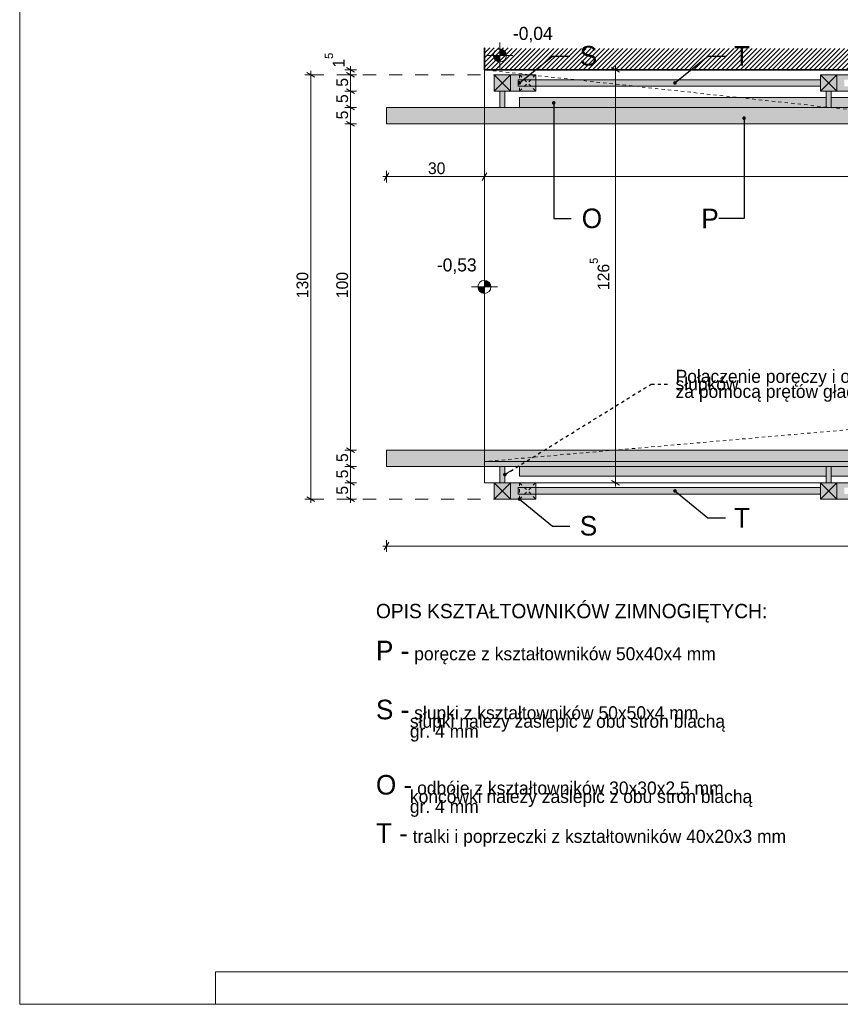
# Model space of a CAD drawing. Extents: x -185212 to -141632, y 74574 to 84560.
# Tile 2 of 256: x -178693 to -176177, y 74574 to 77591. Entities that reach past the tile are written whole.
import ezdxf

# ---------------------------------------------------------------- set-up
doc = ezdxf.new("R2010")
doc.units = 0
doc.header["$MEASUREMENT"] = 0
doc.linetypes.add('Hidden Line', pattern=[20, 10, -10])
doc.linetypes.add('Przerywana', pattern=[80, 40, -40])
for name, color, linetype, lineweight in [('Arch balustrady_Nr_Pióra__21', 7, 'Continuous', 13), ('Arch balustrady_Nr_Pióra__41', 7, 'Continuous', 9), ('Arch opisy_Nr_Pióra__21', 7, 'Continuous', 13), ('Arch schody_Nr_Pióra__1', 7, 'Continuous', 35), ('ARCH TABELA_Nr_Pióra__21', 7, 'Continuous', 13), ('arch wypelnienia_Nr_Pióra__41', 7, 'Continuous', 9), ('INWENT RZĘDNE_Nr_Pióra__21', 7, 'Continuous', 13), ('INWENT WYMIARY_Nr_Pióra__21', 7, 'Continuous', 13)]:
    doc.layers.add(name, color=color, linetype=linetype, lineweight=lineweight)
for name, color, linetype, lineweight, true_color in [('Arch kolorystyka_Nr_Pióra__81', 7, 'Continuous', 13, 0x6a6a6a), ('Arch schody_Nr_Pióra__2', 7, 'Continuous', 13, 0x7f7f7f), ('arch wypelnienia_Nr_Pióra__61', 7, 'Continuous', 20, 0x6a6a6a), ('INWENT WYMIARY_Nr_Pióra__3', 7, 'Continuous', 18, 0xff6600)]:
    doc.layers.add(name, color=color, linetype=linetype, lineweight=lineweight, true_color=true_color)
doc.layers.add('INWENT RZĘDNE', color=7, linetype='Continuous')
doc.layers.add('INWENT WYMIARY', color=7, linetype='Continuous')
doc.styles.add('GENERATED_STYLE_1', font='txt')
doc.styles.add('GENERATED_STYLE_2', font='txt')
doc.styles.add('GENERATED_STYLE_3', font='txt')
doc.dimstyles.new('GENERATED_STYLE__1', dxfattribs={"dimtxt": 35.999999, "dimasz": 18.24, "dimexe": 0.18, "dimexo": 0, "dimgap": 0.09, "dimtad": 1, "dimdec": 0, "dimlfac": 0.1, "dimzin": 0, "dimdsep": 46, "dimtxsty": 'GENERATED_STYLE_1', "dimblk": 'ARROWHEAD_2', "dimblk1": 'ARROWHEAD_2', "dimblk2": 'ARROWHEAD_2', "dimcen": 0.09, "dimclrd": 7, "dimclre": 7, "dimclrt": 7, "dimazin": 0, "dimtfac": 1, "dimtdec": 4, "dimtmove": 0, "dimatfit": 3, "dimfxl": 0, "dimtolj": 1, "dimtzin": 0, "dimarcsym": 0})
doc.dimstyles.new('GENERATED_STYLE__12', dxfattribs={"dimtxt": 0.18, "dimasz": 21.888, "dimexe": 0.18, "dimexo": 0.0625, "dimgap": 0.09, "dimtad": 0, "dimtih": 1, "dimtoh": 1, "dimdec": 4, "dimzin": 0, "dimdsep": 46, "dimcen": 0.09, "dimadec": 0, "dimazin": 0, "dimtfac": 1, "dimtdec": 4, "dimtmove": 0, "dimatfit": 3, "dimldrblk": 'ARROWHEAD_11', "dimfxl": 0, "dimtolj": 1, "dimtzin": 0, "dimarcsym": 0})
doc.dimstyles.new('GENERATED_STYLE__2', dxfattribs={"dimtxt": 35.999999, "dimasz": 18.24, "dimexe": 0.18, "dimexo": 0, "dimgap": 0.09, "dimtad": 1, "dimtih": 1, "dimtoh": 1, "dimdec": 0, "dimlfac": 0.1, "dimzin": 0, "dimdsep": 46, "dimtxsty": 'GENERATED_STYLE_1', "dimblk": 'ARROWHEAD_2', "dimblk1": 'ARROWHEAD_2', "dimblk2": 'ARROWHEAD_2', "dimcen": 0.09, "dimclrd": 7, "dimclre": 7, "dimclrt": 7, "dimazin": 0, "dimtfac": 1, "dimtdec": 4, "dimtmove": 0, "dimatfit": 3, "dimfxl": 0, "dimtolj": 1, "dimtzin": 0, "dimarcsym": 0})
doc.dimstyles.new('GENERATED_STYLE__5', dxfattribs={"dimtxt": 35.999999, "dimasz": 18.24, "dimexe": 0.18, "dimexo": 0, "dimgap": 0.09, "dimtad": 1, "dimdec": 0, "dimlfac": 0.1, "dimzin": 0, "dimdsep": 46, "dimtxsty": 'GENERATED_STYLE_1', "dimblk": 'ARROWHEAD_2', "dimblk1": 'ARROWHEAD_2', "dimblk2": 'ARROWHEAD_2', "dimcen": 0.09, "dimclrd": 256, "dimclre": 256, "dimclrt": 256, "dimazin": 0, "dimtfac": 1, "dimtdec": 4, "dimtmove": 0, "dimatfit": 3, "dimfxl": 0, "dimtolj": 1, "dimtzin": 0, "dimarcsym": 0})
doc.dimstyles.new('GENERATED_STYLE__6', dxfattribs={"dimtxt": 35.999999, "dimasz": 18.24, "dimexe": 0.18, "dimexo": 0, "dimgap": 0.09, "dimtad": 1, "dimtih": 1, "dimtoh": 1, "dimdec": 0, "dimlfac": 0.1, "dimzin": 0, "dimdsep": 46, "dimtxsty": 'GENERATED_STYLE_1', "dimblk": 'ARROWHEAD_2', "dimblk1": 'ARROWHEAD_2', "dimblk2": 'ARROWHEAD_2', "dimcen": 0.09, "dimclrd": 256, "dimclre": 256, "dimclrt": 256, "dimazin": 0, "dimtfac": 1, "dimtdec": 4, "dimtmove": 0, "dimatfit": 3, "dimfxl": 0, "dimtolj": 1, "dimtzin": 0, "dimarcsym": 0})

# ---------------------------------------------------------------- blocks, each defined once
blk = doc.blocks.new('*D92')
at = {"layer": 'INWENT WYMIARY_Nr_Pióra__3', "linetype": 'Continuous'}
for p, q in [((-176854.7, 77430.1), (-176878.7, 77444)), ((-176866.7, 77437.1), (-176866.7, 77448.8)), ((-176848.7, 77437.1), (-176884.7, 77437.1)), ((-176866.7, 76172.1), (-176866.7, 77437.1)), ((-176878.7, 76179), (-176854.7, 76165.1)), ((-176848.7, 76172.1), (-176884.7, 76172.1)), ((-176866.7, 76160.3), (-176866.7, 76172.1))]:
    blk.add_line(p, q, dxfattribs=at)
at = {"layer": 'INWENT WYMIARY_Nr_Pióra__3', "insert": (-176885, 76762.4), "char_height": 36, "attachment_point": 7, "rotation": 90, "style": 'GENERATED_STYLE_2'}
blk.add_mtext('{126\\A1{\\H0.7x;\\S5^  ;}}', dxfattribs=at)
blk = doc.blocks.new('ARROWHEAD_2')
at = {"color": 0, "linetype": 'Continuous', "lineweight": 0}
for p, q in [((0, 0), (-1, 0)), ((-0.38, -0.66), (0.38, 0.66))]:
    blk.add_line(p, q, dxfattribs=at)
blk = doc.blocks.new('*D93')
at = {"layer": 'INWENT WYMIARY_Nr_Pióra__21', "linetype": 'Continuous'}
for p, q in [((-177690.8, 76179), (-177666.8, 76165.1)), ((-177660.8, 76172.1), (-177696.8, 76172.1)), ((-177678.8, 76122.1), (-177678.8, 76172.1)), ((-177660.8, 76122.1), (-177696.8, 76122.1)), ((-177690.8, 76129), (-177666.8, 76115.1)), ((-177678.8, 76110.3), (-177678.8, 76122.1))]:
    blk.add_line(p, q, dxfattribs=at)
at = {"layer": 'INWENT WYMIARY_Nr_Pióra__21', "char_height": 36, "attachment_point": 7, "rotation": 90}
for s, insert, style in [('{1\\A1{\\H0.7x;\\S5^  ;}}', (-177697.3, 77444), 'GENERATED_STYLE_2'), ('{5}', (-177686, 77385.5), 'GENERATED_STYLE_1'), ('{5}', (-177686, 77335.5), 'GENERATED_STYLE_1'), ('{5}', (-177686, 77285.5), 'GENERATED_STYLE_1'), ('{100}', (-177686, 76737.5), 'GENERATED_STYLE_1'), ('{5}', (-177686, 76235.5), 'GENERATED_STYLE_1'), ('{5}', (-177686, 76185.5), 'GENERATED_STYLE_1'), ('{5}', (-177686, 76135.5), 'GENERATED_STYLE_1')]:
    blk.add_mtext(s, dxfattribs=dict(at, insert=insert, style=style))
blk = doc.blocks.new('*D94')
at = {"layer": 'INWENT WYMIARY_Nr_Pióra__21', "linetype": 'Continuous'}
for p, q in [((-177660.8, 76222.1), (-177696.8, 76222.1)), ((-177690.8, 76229), (-177666.8, 76215.1)), ((-177678.8, 76172.1), (-177678.8, 76222.1)), ((-177690.8, 76179), (-177666.8, 76165.1)), ((-177660.8, 76172.1), (-177696.8, 76172.1))]:
    blk.add_line(p, q, dxfattribs=at)
at = {"layer": 'INWENT WYMIARY_Nr_Pióra__21', "char_height": 36, "attachment_point": 7, "rotation": 90}
for s, insert, style in [('{1\\A1{\\H0.7x;\\S5^  ;}}', (-177697.3, 77444), 'GENERATED_STYLE_2'), ('{5}', (-177686, 77385.5), 'GENERATED_STYLE_1'), ('{5}', (-177686, 77335.5), 'GENERATED_STYLE_1'), ('{5}', (-177686, 77285.5), 'GENERATED_STYLE_1'), ('{100}', (-177686, 76737.5), 'GENERATED_STYLE_1'), ('{5}', (-177686, 76235.5), 'GENERATED_STYLE_1'), ('{5}', (-177686, 76185.5), 'GENERATED_STYLE_1'), ('{5}', (-177686, 76135.5), 'GENERATED_STYLE_1')]:
    blk.add_mtext(s, dxfattribs=dict(at, insert=insert, style=style))
blk = doc.blocks.new('*D95')
at = {"layer": 'INWENT WYMIARY_Nr_Pióra__21', "linetype": 'Continuous'}
for p, q in [((-177660.8, 76272.1), (-177696.8, 76272.1)), ((-177690.8, 76279), (-177666.8, 76265.1)), ((-177678.8, 76222.1), (-177678.8, 76272.1)), ((-177660.8, 76222.1), (-177696.8, 76222.1)), ((-177690.8, 76229), (-177666.8, 76215.1))]:
    blk.add_line(p, q, dxfattribs=at)
at = {"layer": 'INWENT WYMIARY_Nr_Pióra__21', "char_height": 36, "attachment_point": 7, "rotation": 90}
for s, insert, style in [('{1\\A1{\\H0.7x;\\S5^  ;}}', (-177697.3, 77444), 'GENERATED_STYLE_2'), ('{5}', (-177686, 77385.5), 'GENERATED_STYLE_1'), ('{5}', (-177686, 77335.5), 'GENERATED_STYLE_1'), ('{5}', (-177686, 77285.5), 'GENERATED_STYLE_1'), ('{100}', (-177686, 76737.5), 'GENERATED_STYLE_1'), ('{5}', (-177686, 76235.5), 'GENERATED_STYLE_1'), ('{5}', (-177686, 76185.5), 'GENERATED_STYLE_1'), ('{5}', (-177686, 76135.5), 'GENERATED_STYLE_1')]:
    blk.add_mtext(s, dxfattribs=dict(at, insert=insert, style=style))
blk = doc.blocks.new('*D96')
at = {"layer": 'INWENT WYMIARY_Nr_Pióra__21', "linetype": 'Continuous'}
for p, q in [((-177660.8, 77272.1), (-177696.8, 77272.1)), ((-177690.8, 77279), (-177666.8, 77265.1)), ((-177678.8, 76272.1), (-177678.8, 77272.1)), ((-177660.8, 76272.1), (-177696.8, 76272.1)), ((-177690.8, 76279), (-177666.8, 76265.1))]:
    blk.add_line(p, q, dxfattribs=at)
at = {"layer": 'INWENT WYMIARY_Nr_Pióra__21', "char_height": 36, "attachment_point": 7, "rotation": 90}
for s, insert, style in [('{1\\A1{\\H0.7x;\\S5^  ;}}', (-177697.3, 77444), 'GENERATED_STYLE_2'), ('{5}', (-177686, 77385.5), 'GENERATED_STYLE_1'), ('{5}', (-177686, 77335.5), 'GENERATED_STYLE_1'), ('{5}', (-177686, 77285.5), 'GENERATED_STYLE_1'), ('{100}', (-177686, 76737.5), 'GENERATED_STYLE_1'), ('{5}', (-177686, 76235.5), 'GENERATED_STYLE_1'), ('{5}', (-177686, 76185.5), 'GENERATED_STYLE_1'), ('{5}', (-177686, 76135.5), 'GENERATED_STYLE_1')]:
    blk.add_mtext(s, dxfattribs=dict(at, insert=insert, style=style))
blk = doc.blocks.new('*D97')
at = {"layer": 'INWENT WYMIARY_Nr_Pióra__21', "linetype": 'Continuous'}
for p, q in [((-177690.8, 77329), (-177666.8, 77315.1)), ((-177660.8, 77322.1), (-177696.8, 77322.1)), ((-177678.8, 77272.1), (-177678.8, 77322.1)), ((-177660.8, 77272.1), (-177696.8, 77272.1)), ((-177690.8, 77279), (-177666.8, 77265.1))]:
    blk.add_line(p, q, dxfattribs=at)
at = {"layer": 'INWENT WYMIARY_Nr_Pióra__21', "char_height": 36, "attachment_point": 7, "rotation": 90}
for s, insert, style in [('{1\\A1{\\H0.7x;\\S5^  ;}}', (-177697.3, 77444), 'GENERATED_STYLE_2'), ('{5}', (-177686, 77385.5), 'GENERATED_STYLE_1'), ('{5}', (-177686, 77335.5), 'GENERATED_STYLE_1'), ('{5}', (-177686, 77285.5), 'GENERATED_STYLE_1'), ('{100}', (-177686, 76737.5), 'GENERATED_STYLE_1'), ('{5}', (-177686, 76235.5), 'GENERATED_STYLE_1'), ('{5}', (-177686, 76185.5), 'GENERATED_STYLE_1'), ('{5}', (-177686, 76135.5), 'GENERATED_STYLE_1')]:
    blk.add_mtext(s, dxfattribs=dict(at, insert=insert, style=style))
blk = doc.blocks.new('*D98')
at = {"layer": 'INWENT WYMIARY_Nr_Pióra__21', "linetype": 'Continuous'}
for p, q in [((-177660.8, 77372.1), (-177696.8, 77372.1)), ((-177690.8, 77379), (-177666.8, 77365.1)), ((-177678.8, 77322.1), (-177678.8, 77372.1)), ((-177690.8, 77329), (-177666.8, 77315.1)), ((-177660.8, 77322.1), (-177696.8, 77322.1))]:
    blk.add_line(p, q, dxfattribs=at)
at = {"layer": 'INWENT WYMIARY_Nr_Pióra__21', "char_height": 36, "attachment_point": 7, "rotation": 90}
for s, insert, style in [('{1\\A1{\\H0.7x;\\S5^  ;}}', (-177697.3, 77444), 'GENERATED_STYLE_2'), ('{5}', (-177686, 77385.5), 'GENERATED_STYLE_1'), ('{5}', (-177686, 77335.5), 'GENERATED_STYLE_1'), ('{5}', (-177686, 77285.5), 'GENERATED_STYLE_1'), ('{100}', (-177686, 76737.5), 'GENERATED_STYLE_1'), ('{5}', (-177686, 76235.5), 'GENERATED_STYLE_1'), ('{5}', (-177686, 76185.5), 'GENERATED_STYLE_1'), ('{5}', (-177686, 76135.5), 'GENERATED_STYLE_1')]:
    blk.add_mtext(s, dxfattribs=dict(at, insert=insert, style=style))
blk = doc.blocks.new('*D99')
at = {"layer": 'INWENT WYMIARY_Nr_Pióra__21', "linetype": 'Continuous'}
for p, q in [((-177660.8, 77422.1), (-177696.8, 77422.1)), ((-177690.8, 77429), (-177666.8, 77415.1)), ((-177678.8, 77372.1), (-177678.8, 77422.1)), ((-177660.8, 77372.1), (-177696.8, 77372.1)), ((-177690.8, 77379), (-177666.8, 77365.1))]:
    blk.add_line(p, q, dxfattribs=at)
at = {"layer": 'INWENT WYMIARY_Nr_Pióra__21', "char_height": 36, "attachment_point": 7, "rotation": 90}
for s, insert, style in [('{1\\A1{\\H0.7x;\\S5^  ;}}', (-177697.3, 77444), 'GENERATED_STYLE_2'), ('{5}', (-177686, 77385.5), 'GENERATED_STYLE_1'), ('{5}', (-177686, 77335.5), 'GENERATED_STYLE_1'), ('{5}', (-177686, 77285.5), 'GENERATED_STYLE_1'), ('{100}', (-177686, 76737.5), 'GENERATED_STYLE_1'), ('{5}', (-177686, 76235.5), 'GENERATED_STYLE_1'), ('{5}', (-177686, 76185.5), 'GENERATED_STYLE_1'), ('{5}', (-177686, 76135.5), 'GENERATED_STYLE_1')]:
    blk.add_mtext(s, dxfattribs=dict(at, insert=insert, style=style))
blk = doc.blocks.new('*D100')
at = {"layer": 'INWENT WYMIARY_Nr_Pióra__21', "linetype": 'Continuous'}
for p, q in [((-177666.8, 77430.1), (-177690.8, 77444)), ((-177678.8, 77437.1), (-177678.8, 77448.8)), ((-177660.8, 77437.1), (-177696.8, 77437.1)), ((-177660.8, 77422.1), (-177696.8, 77422.1)), ((-177690.8, 77429), (-177666.8, 77415.1)), ((-177678.8, 77422.1), (-177678.8, 77437.1))]:
    blk.add_line(p, q, dxfattribs=at)
at = {"layer": 'INWENT WYMIARY_Nr_Pióra__21', "char_height": 36, "attachment_point": 7, "rotation": 90}
for s, insert, style in [('{1\\A1{\\H0.7x;\\S5^  ;}}', (-177697.3, 77444), 'GENERATED_STYLE_2'), ('{5}', (-177686, 77385.5), 'GENERATED_STYLE_1'), ('{5}', (-177686, 77335.5), 'GENERATED_STYLE_1'), ('{5}', (-177686, 77285.5), 'GENERATED_STYLE_1'), ('{100}', (-177686, 76737.5), 'GENERATED_STYLE_1'), ('{5}', (-177686, 76235.5), 'GENERATED_STYLE_1'), ('{5}', (-177686, 76185.5), 'GENERATED_STYLE_1'), ('{5}', (-177686, 76135.5), 'GENERATED_STYLE_1')]:
    blk.add_mtext(s, dxfattribs=dict(at, insert=insert, style=style))
blk = doc.blocks.new('*D101')
at = {"layer": 'INWENT WYMIARY_Nr_Pióra__21', "linetype": 'Continuous'}
for p, q in [((-177782.7, 77422.1), (-177818.7, 77422.1)), ((-177788.7, 77415.1), (-177812.7, 77429)), ((-177800.7, 77422.1), (-177800.7, 77433.8)), ((-177800.7, 76122.1), (-177800.7, 77422.1)), ((-177782.7, 76122.1), (-177818.7, 76122.1)), ((-177812.7, 76129), (-177788.7, 76115.1)), ((-177800.7, 76110.3), (-177800.7, 76122.1))]:
    blk.add_line(p, q, dxfattribs=at)
at = {"layer": 'INWENT WYMIARY_Nr_Pióra__21', "insert": (-177807.9, 76737.5), "char_height": 36, "attachment_point": 7, "rotation": 90, "style": 'GENERATED_STYLE_1'}
blk.add_mtext('{130}', dxfattribs=at)
blk = doc.blocks.new('*D102')
at = {"layer": 'INWENT WYMIARY_Nr_Pióra__3', "linetype": 'Continuous'}
for p, q in [((-177561.5, 77122), (-177575.4, 77098)), ((-177568.4, 77092), (-177568.4, 77128)), ((-177261.5, 77122), (-177275.4, 77098)), ((-177268.4, 77092), (-177268.4, 77128)), ((-177580.2, 77110), (-177568.4, 77110)), ((-177568.4, 77110), (-177268.4, 77110))]:
    blk.add_line(p, q, dxfattribs=at)
at = {"layer": 'INWENT WYMIARY_Nr_Pióra__3', "char_height": 36, "attachment_point": 7, "style": 'GENERATED_STYLE_1'}
for s, insert in [('{30}', (-177441.5, 77117.2)), ('{612}', (-174243, 77117.2)), ('{30}', (-171021.5, 77117.2))]:
    blk.add_mtext(s, dxfattribs=dict(at, insert=insert))
blk = doc.blocks.new('*D103')
at = {"layer": 'INWENT WYMIARY_Nr_Pióra__3', "linetype": 'Continuous'}
for p, q in [((-177261.5, 77122), (-177275.4, 77098)), ((-177268.4, 77092), (-177268.4, 77128)), ((-171141.5, 77122), (-171155.4, 77098)), ((-171148.4, 77092), (-171148.4, 77128)), ((-177268.4, 77110), (-171148.4, 77110))]:
    blk.add_line(p, q, dxfattribs=at)
at = {"layer": 'INWENT WYMIARY_Nr_Pióra__3', "char_height": 36, "attachment_point": 7, "style": 'GENERATED_STYLE_1'}
for s, insert in [('{30}', (-177441.5, 77117.2)), ('{612}', (-174243, 77117.2)), ('{30}', (-171021.5, 77117.2))]:
    blk.add_mtext(s, dxfattribs=dict(at, insert=insert))
blk = doc.blocks.new('*D104')
at = {"layer": 'INWENT WYMIARY_Nr_Pióra__3', "linetype": 'Continuous'}
for p, q in [((-171141.5, 77122), (-171155.4, 77098)), ((-171148.4, 77092), (-171148.4, 77128)), ((-170855.4, 77098), (-170841.5, 77122)), ((-170848.4, 77092), (-170848.4, 77128)), ((-171148.4, 77110), (-170848.4, 77110)), ((-170848.4, 77110), (-170836.7, 77110))]:
    blk.add_line(p, q, dxfattribs=at)
at = {"layer": 'INWENT WYMIARY_Nr_Pióra__3', "char_height": 36, "attachment_point": 7, "style": 'GENERATED_STYLE_1'}
for s, insert in [('{30}', (-177441.5, 77117.2)), ('{612}', (-174243, 77117.2)), ('{30}', (-171021.5, 77117.2))]:
    blk.add_mtext(s, dxfattribs=dict(at, insert=insert))
blk = doc.blocks.new('*D105')
at = {"layer": 'INWENT WYMIARY_Nr_Pióra__21', "linetype": 'Continuous'}
for p, q in [((-177568.4, 75960.1), (-177568.4, 75996.1)), ((-170848.4, 75960.1), (-170848.4, 75996.1)), ((-177580.2, 75978.1), (-177568.4, 75978.1)), ((-177561.5, 75990.1), (-177575.4, 75966.1)), ((-177568.4, 75978.1), (-170848.4, 75978.1)), ((-170855.4, 75966.1), (-170841.5, 75990.1)), ((-170848.4, 75978.1), (-170836.7, 75978.1))]:
    blk.add_line(p, q, dxfattribs=at)
at = {"layer": 'INWENT WYMIARY_Nr_Pióra__21', "insert": (-174243, 75985.3), "char_height": 36, "attachment_point": 7, "style": 'GENERATED_STYLE_1'}
blk.add_mtext('{672}', dxfattribs=at)
blk = doc.blocks.new('Koty wysokościowe_4', base_point=(-177221, 77481.4))
at = {"layer": 'INWENT RZĘDNE_Nr_Pióra__21', "linetype": 'Continuous'}
for points in [[(-177221, 77481.4), (-177241, 77481.4), (-177239.5, 77473.8), (-177235.2, 77467.3), (-177228.7, 77463), (-177221, 77461.4)], [(-177221, 77481.4), (-177201, 77481.4), (-177202.6, 77489.1), (-177206.9, 77495.6), (-177213.4, 77499.9), (-177221, 77501.4)]]:
    blk.add_hatch(color=256, dxfattribs=at).paths.add_polyline_path(points, flags=0)
for p, q in [((-177221, 77441.4), (-177221, 77521.4)), ((-177261, 77481.4), (-177181, 77481.4))]:
    blk.add_line(p, q, dxfattribs=at)
blk.add_circle((-177221, 77481.4), 20, dxfattribs=at)
at = {"layer": 'INWENT RZĘDNE_Nr_Pióra__21', "insert": (-177181, 77521.4), "char_height": 40, "attachment_point": 7, "style": 'GENERATED_STYLE_1'}
blk.add_mtext('{-0,04}', dxfattribs=at)
blk = doc.blocks.new('Koty wysokościowe_9', base_point=(-177268.4, 76772.1))
at = {"layer": 'INWENT RZĘDNE_Nr_Pióra__21', "linetype": 'Continuous'}
for points in [[(-177268.4, 76772.1), (-177248.4, 76772.1), (-177250, 76779.7), (-177254.3, 76786.2), (-177260.8, 76790.5), (-177268.4, 76792.1)], [(-177268.4, 76772.1), (-177288.4, 76772.1), (-177286.9, 76764.4), (-177282.6, 76757.9), (-177276.1, 76753.6), (-177268.4, 76752.1)]]:
    blk.add_hatch(color=256, dxfattribs=at).paths.add_polyline_path(points, flags=0)
for p, q in [((-177268.4, 76732.1), (-177268.4, 76812.1)), ((-177308.4, 76772.1), (-177228.4, 76772.1))]:
    blk.add_line(p, q, dxfattribs=at)
blk.add_circle((-177268.4, 76772.1), 20, dxfattribs=at)
at = {"layer": 'INWENT RZĘDNE_Nr_Pióra__21', "insert": (-177414.2, 76812.1), "char_height": 40, "attachment_point": 7, "style": 'GENERATED_STYLE_1'}
blk.add_mtext('{-0,53}', dxfattribs=at)
blk = doc.blocks.new('ARROWHEAD_11')
at = {"color": 0, "linetype": 'Continuous', "lineweight": 0}
blk.add_line((0, 0), (-1, 0), dxfattribs=at)
at = {"color": 0, "linetype": 'Continuous', "lineweight": 0, "const_width": 0.25, "flags": 128}
blk.add_lwpolyline([(-0.125, 0, 1), (0.125, 0, 1)], format="xyb", close=True, dxfattribs=at)

msp = doc.modelspace()

# ---------------------------------------------------------------- hatches: boundary and pattern name
at = {"layer": 'Arch kolorystyka_Nr_Pióra__81', "linetype": 'Continuous'}
h = msp.add_hatch(dxfattribs=at)
h.set_pattern_fill('Cegła_zwykła', color=256, style=0, pattern_type=2)
h.set_pattern_definition([(45, (0, 0), (-7.0710678, 7.0710678), [])])
h.paths.add_polyline_path([(-170333.1, 77437.1), (-177268.4, 77437.1), (-177268.4, 77504.2), (-177194.9, 77504.2), (-177194.9, 77502.6), (-170333.1, 77502.6)], flags=0)
at = {"layer": 'arch wypelnienia_Nr_Pióra__41', "linetype": 'Continuous', "lineweight": 0, "true_color": 0x000000}
for points in [[(-177238.4, 77422.1), (-177188.4, 77422.1), (-177188.4, 77372.1), (-177205.9, 77372.1), (-177205.9, 77322.1), (-177220.9, 77322.1), (-177220.9, 77372.1), (-177238.4, 77372.1)], [(-176238.4, 77422.1), (-176188.4, 77422.1), (-176188.4, 77372.1), (-176205.9, 77372.1), (-176205.9, 77322.1), (-176220.9, 77322.1), (-176220.9, 77372.1), (-176238.4, 77372.1)], [(-177165.5, 77387.1), (-176238.4, 77387.1), (-176238.4, 77407.1), (-177165.5, 77407.1)], [(-176220.9, 77352.1), (-177111, 77352.1), (-177161, 77352.1), (-177161, 77322.1), (-176220.9, 77322.1), (-176220.9, 77323.2)], [(-176205.9, 77352.1), (-175220.9, 77352.1), (-175220.9, 77322.1), (-176205.9, 77322.1)], [(-170848.4, 77272.1), (-177568.4, 77272.1), (-177568.4, 77322.1), (-170848.4, 77322.1)], [(-177568.4, 76222.1), (-170848.4, 76222.1), (-170848.4, 76272.1), (-177568.4, 76272.1)], [(-177238.4, 76122.1), (-177188.4, 76122.1), (-177188.4, 76172.1), (-177205.9, 76172.1), (-177205.9, 76222.1), (-177220.9, 76222.1), (-177220.9, 76172.1), (-177238.4, 76172.1)], [(-176220.9, 76222.1), (-177111, 76222.1), (-177161, 76222.1), (-177161, 76192.1), (-176220.9, 76192.1), (-176220.9, 76193.2)], [(-176238.4, 76122.1), (-176188.4, 76122.1), (-176188.4, 76172.1), (-176205.9, 76172.1), (-176205.9, 76222.1), (-176220.9, 76222.1), (-176220.9, 76172.1), (-176238.4, 76172.1)], [(-176205.9, 76222.1), (-175220.9, 76222.1), (-175220.9, 76192.1), (-176205.9, 76192.1)], [(-177165.5, 76137.1), (-176238.4, 76137.1), (-176238.4, 76157.1), (-177165.5, 76157.1)]]:
    msp.add_hatch(color=18, dxfattribs=at).paths.add_polyline_path(points, flags=0)
at = {"layer": 'arch wypelnienia_Nr_Pióra__61', "linetype": 'Continuous', "lineweight": 0, "true_color": 0x1a1a1a}
for points in [[(-177188.4, 77372.1), (-177188.4, 77422.1), (-177111, 77422.1), (-177111, 77407.1), (-177165.5, 77407.1), (-177165.5, 77387.1), (-177111, 77387.1), (-177111, 77372.1)], [(-176188.4, 77372.1), (-176188.4, 77422.1), (-176104.8, 77422.1), (-176104.8, 77407.1), (-176165.5, 77407.1), (-176165.5, 77387.1), (-176104.8, 77387.1), (-176104.8, 77372.1)], [(-177188.4, 76172.1), (-177188.4, 76122.1), (-177111, 76122.1), (-177111, 76137.1), (-177165.5, 76137.1), (-177165.5, 76157.1), (-177111, 76157.1), (-177111, 76172.1)], [(-176188.4, 76172.1), (-176188.4, 76122.1), (-176104.8, 76122.1), (-176104.8, 76137.1), (-176165.5, 76137.1), (-176165.5, 76157.1), (-176104.8, 76157.1), (-176104.8, 76172.1)]]:
    msp.add_hatch(color=250, dxfattribs=at).paths.add_polyline_path(points, flags=0)

# ---------------------------------------------------------------- linework, layer by layer
at = {"layer": 'Arch balustrady_Nr_Pióra__21', "linetype": 'Przerywana'}
for p, q in [((-177800.7, 77422.1), (-177238.4, 77422.1)), ((-177800.7, 76122.1), (-177238.4, 76122.1))]:
    msp.add_line(p, q, dxfattribs=at)
at = {"layer": 'Arch balustrady_Nr_Pióra__41', "linetype": 'Continuous'}
for p, q in [((-177238.4, 77422.1), (-177188.4, 77372.1)), ((-177238.4, 77372.1), (-177188.4, 77422.1)), ((-177238.4, 77422.1), (-177238.4, 77372.1)), ((-177188.4, 77422.1), (-177238.4, 77422.1)), ((-177111, 77422.1), (-177238.4, 77422.1)), ((-177238.4, 77422.1), (-177238.4, 77372.1)), ((-177188.4, 77422.1), (-177238.4, 77422.1)), ((-177238.4, 77372.1), (-177188.4, 77422.1)), ((-177238.4, 77422.1), (-177188.4, 77372.1)), ((-177188.4, 77372.1), (-177188.4, 77422.1)), ((-177188.4, 77372.1), (-177188.4, 77422.1)), ((-177111, 77372.1), (-177111, 77422.1)), ((-176104.8, 77422.1), (-176238.4, 77422.1)), ((-176188.4, 77422.1), (-176238.4, 77422.1)), ((-176238.4, 77372.1), (-176188.4, 77422.1)), ((-176238.4, 77422.1), (-176188.4, 77372.1)), ((-176238.4, 77422.1), (-176238.4, 77372.1)), ((-176188.4, 77372.1), (-176188.4, 77422.1)), ((-177165.5, 77387.1), (-177165.5, 77407.1)), ((-177165.5, 77407.1), (-176238.4, 77407.1)), ((-177165.5, 77387.1), (-176238.4, 77387.1)), ((-177238.4, 77372.1), (-177188.4, 77372.1)), ((-177238.4, 77372.1), (-177111, 77372.1)), ((-177238.4, 77372.1), (-177188.4, 77372.1)), ((-177220.9, 77372.1), (-177220.9, 77322.1)), ((-177205.9, 77372.1), (-177205.9, 77322.1)), ((-176238.4, 77372.1), (-176104.8, 77372.1)), ((-176238.4, 77372.1), (-176188.4, 77372.1)), ((-176220.9, 77372.1), (-176220.9, 77322.1)), ((-176205.9, 77372.1), (-176205.9, 77322.1)), ((-177161, 77352.1), (-177161, 77322.1)), ((-177161, 77352.1), (-177111, 77352.1)), ((-177111, 77352.1), (-176220.9, 77352.1)), ((-176205.9, 77352.1), (-175220.9, 77352.1)), ((-177568.4, 77322.1), (-170848.4, 77322.1)), ((-177568.4, 77272.1), (-177568.4, 77322.1)), ((-177568.4, 77272.1), (-170848.4, 77272.1)), ((-177568.4, 76272.1), (-170848.4, 76272.1)), ((-177568.4, 76272.1), (-177568.4, 76222.1)), ((-177568.4, 76222.1), (-170848.4, 76222.1)), ((-177220.9, 76172.1), (-177220.9, 76222.1)), ((-177205.9, 76172.1), (-177205.9, 76222.1)), ((-177161, 76192.1), (-177161, 76222.1)), ((-176220.9, 76172.1), (-176220.9, 76222.1)), ((-176205.9, 76172.1), (-176205.9, 76222.1)), ((-177161, 76192.1), (-177111, 76192.1)), ((-177111, 76192.1), (-176220.9, 76192.1)), ((-176205.9, 76192.1), (-175220.9, 76192.1)), ((-177238.4, 76122.1), (-177188.4, 76172.1)), ((-177238.4, 76172.1), (-177188.4, 76122.1)), ((-177238.4, 76122.1), (-177238.4, 76172.1)), ((-177238.4, 76172.1), (-177188.4, 76172.1)), ((-177238.4, 76172.1), (-177111, 76172.1)), ((-177238.4, 76122.1), (-177238.4, 76172.1)), ((-177238.4, 76172.1), (-177188.4, 76172.1)), ((-177238.4, 76172.1), (-177188.4, 76122.1)), ((-177238.4, 76122.1), (-177188.4, 76172.1)), ((-177188.4, 76172.1), (-177188.4, 76122.1)), ((-177188.4, 76172.1), (-177188.4, 76122.1)), ((-177165.5, 76157.1), (-176238.4, 76157.1)), ((-177165.5, 76157.1), (-177165.5, 76137.1)), ((-177111, 76172.1), (-177111, 76122.1)), ((-176238.4, 76172.1), (-176104.8, 76172.1)), ((-176238.4, 76172.1), (-176188.4, 76172.1)), ((-176238.4, 76172.1), (-176188.4, 76122.1)), ((-176238.4, 76122.1), (-176188.4, 76172.1)), ((-176238.4, 76122.1), (-176238.4, 76172.1)), ((-176188.4, 76172.1), (-176188.4, 76122.1)), ((-177188.4, 76122.1), (-177238.4, 76122.1)), ((-177111, 76122.1), (-177238.4, 76122.1)), ((-177188.4, 76122.1), (-177238.4, 76122.1)), ((-177165.5, 76137.1), (-176238.4, 76137.1)), ((-176104.8, 76122.1), (-176238.4, 76122.1)), ((-176188.4, 76122.1), (-176238.4, 76122.1))]:
    msp.add_line(p, q, dxfattribs=at)
at = {"layer": 'Arch balustrady_Nr_Pióra__41', "linetype": 'Hidden Line'}
for p, q in [((-177161, 77422.1), (-177161, 77372.1)), ((-177161, 77372.1), (-177111, 77422.1)), ((-177161, 77422.1), (-177111, 77372.1)), ((-177161, 76122.1), (-177161, 76172.1)), ((-177161, 76172.1), (-177111, 76122.1)), ((-177161, 76122.1), (-177111, 76172.1))]:
    msp.add_line(p, q, dxfattribs=at)
at = {"layer": 'Arch schody_Nr_Pióra__1', "linetype": 'Continuous'}
for p, q in [((-177268.4, 77437.1), (-177268.4, 77504.2)), ((-169618.4, 77437.1), (-177268.4, 77437.1))]:
    msp.add_line(p, q, dxfattribs=at)
at = {"layer": 'Arch schody_Nr_Pióra__2', "linetype": 'Continuous'}
for p, q in [((-177268.4, 76172.1), (-177268.4, 77437.1)), ((-171148.4, 76237.1), (-177268.4, 76237.1)), ((-171148.4, 76172.1), (-177268.4, 76172.1))]:
    msp.add_line(p, q, dxfattribs=at)
at = {"layer": 'Arch schody_Nr_Pióra__2', "linetype": 'Hidden Line'}
for q in [(-177268.4, 77437.1), (-177268.4, 76237.1)]:
    msp.add_line((-171148.4, 76772.1), q, dxfattribs=at)
at = {"layer": 'ARCH TABELA_Nr_Pióra__21', "linetype": 'Continuous'}
for p, q in [((-178693.1, 74574), (-178693.1, 80514)), ((-170433.1, 74674), (-178093.1, 74674)), ((-178093.1, 74674), (-178093.1, 74574)), ((-178093.1, 74574), (-178093.1, 74674)), ((-170333.1, 74574), (-178693.1, 74574))]:
    msp.add_line(p, q, dxfattribs=at)

# ---------------------------------------------------------------- block references
at = {"layer": 'INWENT RZĘDNE'}
for name, p in [('Koty wysokościowe_4', (-177221, 77481.4)), ('Koty wysokościowe_9', (-177268.4, 76772.1))]:
    msp.add_blockref(name, p, dxfattribs=at)

# ---------------------------------------------------------------- texts
at = {"layer": 'Arch opisy_Nr_Pióra__21', "linetype": 'Continuous', "char_height": 60, "style": 'GENERATED_STYLE_3'}
for s, insert, width, attachment_point in [('{S}', (-176976.2, 77479.9), 46.306, 4), ('{T}', (-176503.5, 77479.9), 42.353, 4), ('{O}', (-176970.1, 76981.8), 54.212, 4), ('{P}', (-176550, 76981.8), 46.306, 6), ('{T}', (-176503.5, 76064.9), 42.353, 4), ('{S}', (-176976.2, 76039.8), 46.306, 4)]:
    msp.add_mtext(s, dxfattribs=dict(at, insert=insert, width=width, attachment_point=attachment_point))
at = {"layer": 'Arch opisy_Nr_Pióra__21', "linetype": 'Continuous', "style": 'GENERATED_STYLE_3'}
for s, insert, char_height, width, attachment_point, line_spacing_factor in [('{Połączenie poręczy i odboju do słupków\\Pza pomocą prętów gładkich D10}', (-176682.5, 76469), 40, 885.46, 4, 0.345274), ('{S -\\H0.666667x; słupki z kształtowników 50x50x4 mm\\P       słupki należy zaślepić z obu stron blachą\\P       gr. 4 mm}', (-177601, 75378.8), 60, 1157.813, 7, 0.45821), ('{O -\\H0.666667x; odbóje z kształtowników 30x30x2,5 mm\\P       końcówki należy zaślepić z obu stron blachą\\P       gr. 4 mm}', (-177601, 75148.2), 60, 1157.813, 7, 0.45821)]:
    msp.add_mtext(s, dxfattribs=dict(at, insert=insert, char_height=char_height, width=width, attachment_point=attachment_point, line_spacing_factor=line_spacing_factor))
at = {"layer": 'Arch opisy_Nr_Pióra__21', "linetype": 'Continuous', "attachment_point": 7, "style": 'GENERATED_STYLE_3'}
for s, insert, char_height in [('{OPIS KSZTAŁTOWNIKÓW ZIMNOGIĘTYCH:}', (-177601, 75743.6), 44), ('{P -\\H0.666667x; poręcze z kształtowników 50x40x4 mm}', (-177601, 75615.9), 60), ('{T -\\H0.666667x; tralki i poprzeczki z kształtowników 40x20x3 mm}', (-177601, 75056.6), 60)]:
    msp.add_mtext(s, dxfattribs=dict(at, insert=insert, char_height=char_height))

# ---------------------------------------------------------------- dimensions: what is measured, and where the dimension line sits
at = {"layer": 'INWENT WYMIARY', "linetype": 'Continuous'}
for base, p1, p2, picture, middle in [((-177678.8, 76122.1), (-177238.4, 76122.1), (-177268.4, 76172.1), '*D93', (-177704, 76149.2)), ((-177678.8, 76122.1), (-177268.4, 76172.1), (-177568.4, 76222.1), '*D94', (-177704, 76199.2)), ((-177678.8, 76122.1), (-177568.4, 76222.1), (-177568.4, 76272.1), '*D95', (-177704, 76249.2)), ((-177678.8, 76122.1), (-177568.4, 76272.1), (-177568.4, 77272.1), '*D96', (-177704, 76778.5)), ((-177678.8, 76122.1), (-177568.4, 77272.1), (-177568.4, 77322.1), '*D97', (-177704, 77299.2)), ((-177678.8, 76122.1), (-177568.4, 77322.1), (-177238.4, 77372.1), '*D98', (-177704, 77349.2)), ((-177678.8, 76122.1), (-177238.4, 77372.1), (-177238.4, 77422.1), '*D99', (-177704, 77399.2)), ((-177678.8241684, 76122.0593548), (-177238.4490023, 77422.0593548), (-177268.4485584, 77437.0593548), '*D100', (-177704.0241677, 77493.6960534)), ((-177800.7, 76122.1), (-177238.4, 76122.1), (-177238.4, 77422.1), '*D101', (-177825.9, 76778.5))]:
    dim = msp.add_linear_dim(base=base, p1=p1, p2=p2, angle=90, dimstyle='GENERATED_STYLE__1', dxfattribs=at)
    dim.commit()
    dim.dimension.update_dxf_attribs({"geometry": picture, "text_midpoint": middle})
at = {"layer": 'INWENT WYMIARY', "color": 30, "linetype": 'Continuous', "lineweight": 18, "true_color": 0xff6600}
dim = msp.add_linear_dim(base=(-176866.7440545, 76172.0593548), p1=(-176227.2750378, 76172.0593548), p2=(-176227.2750378, 77437.0593548), angle=90, dimstyle='GENERATED_STYLE__5', dxfattribs=at)
dim.commit()
dim.dimension.update_dxf_attribs({"geometry": '*D92', "text_midpoint": (-176891.9440538, 76839.4156323)})
for p1, p2, picture, middle in [((-177568.4, 77272.1), (-177268.4, 77272.1), '*D102', (-177414.2, 77135.2)), ((-177268.4, 77272.1), (-171148.4, 77125.3), '*D103', (-174202, 77135.2)), ((-171148.4, 77125.3), (-170848.4, 77272.1), '*D104', (-170994.2, 77135.2))]:
    dim = msp.add_linear_dim(base=(-177568.4, 77110), p1=p1, p2=p2, dimstyle='GENERATED_STYLE__6', dxfattribs=at)
    dim.commit()
    dim.dimension.update_dxf_attribs({"geometry": picture, "text_midpoint": middle})
at = {"layer": 'INWENT WYMIARY', "linetype": 'Continuous'}
dim = msp.add_linear_dim(base=(-177568.4, 75978.1), p1=(-177568.4, 76222.1), p2=(-170848.4, 76222.1), dimstyle='GENERATED_STYLE__2', dxfattribs=at)
dim.commit()
dim.dimension.update_dxf_attribs({"geometry": '*D105', "text_midpoint": (-174202, 76003.3)})

# ---------------------------------------------------------------- leaders
at = {"layer": 'Arch opisy_Nr_Pióra__21', "linetype": 'Continuous', "annotation_type": 0, "has_hookline": 1, "hookline_direction": 1}
for points, text_width in [([(-177161, 77397.1), (-177059.9, 77479.6), (-177006.5, 77479.6)], 40), ([(-176684.4, 77397.1), (-176583.3, 77479.6), (-176529.9, 77479.6)], 40), ([(-177056, 77336), (-177056, 76981.5), (-177002.6, 76981.5)], 45.7), ([(-176472.6, 77289.1), (-176472.6, 76981.8), (-176549.9, 76981.8)], 40), ([(-176684.4, 76147.1), (-176583.3, 76064.5), (-176529.9, 76064.5)], 40), ([(-177161, 76122.1), (-177059.9, 76039.5), (-177006.5, 76039.5)], 40)]:
    msp.add_leader(points, dimstyle='GENERATED_STYLE__12', dxfattribs=dict(at, text_width=text_width))
at = {"layer": 'Arch opisy_Nr_Pióra__21', "linetype": 'Hidden Line', "annotation_type": 0, "has_hookline": 1, "hookline_direction": 1, "text_width": 880}
msp.add_leader([(-177205.9, 76197.1), (-176757.3, 76474.4), (-176703.9, 76474.4)], dimstyle='GENERATED_STYLE__12', dxfattribs=at)

doc.saveas('drawing.dxf')
